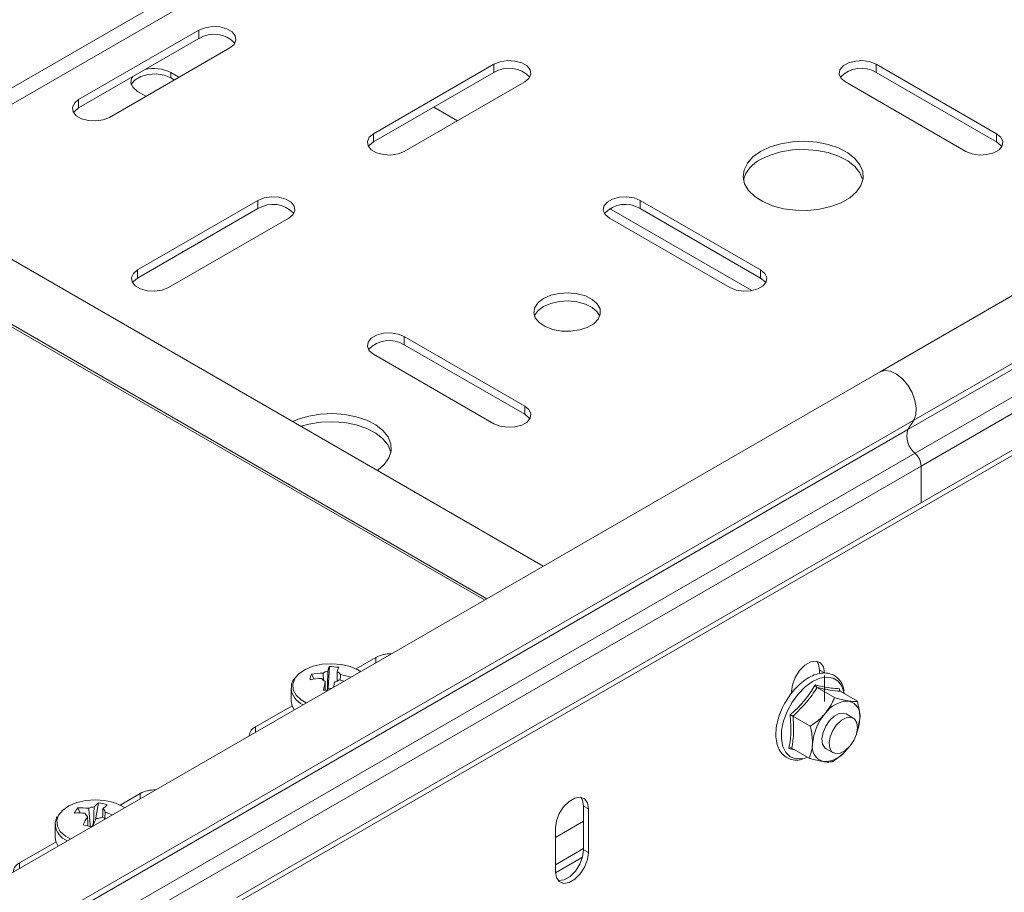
# Model space of a CAD drawing. Header units: millimetres. Extents: x -279 to 3721, y -878 to -13.
# Tile 17 of 26: x 2408 to 2555, y -689 to -558. Entities that reach past the tile are written whole.
import ezdxf

# ---------------------------------------------------------------- set-up
doc = ezdxf.new("R2010")
doc.units = ezdxf.units.MM

msp = doc.modelspace()

# ---------------------------------------------------------------- linework, layer by layer
at = {"color": 7, "linetype": 'Continuous', "lineweight": 0}
for p, q in [((2331.7, -611.88), (2579.19, -469)), ((2383.04, -584.69), (2580.25, -470.84)), ((2541.69, -618.47), (2789.18, -475.6)), ((2540.79, -619.9), (2788.28, -477.03)), ((2541.86, -623.43), (2789.34, -480.56)), ((2542.77, -625.37), (2790.26, -482.5)), ((2434.58, -561.26), (2434.58, -560.03)), ((2430.34, -567.18), (2430.34, -566.36)), ((2478.78, -566.36), (2478.78, -565.14)), ((2536.05, -566.36), (2536.05, -565.14)), ((2416.55, -571.67), (2416.55, -570.44)), ((2460.75, -576.77), (2460.75, -575.55)), ((2554.09, -576.77), (2554.09, -575.55)), ((2443.42, -586.77), (2443.42, -585.55)), ((2500.7, -586.77), (2500.7, -585.55)), ((2376.82, -587.01), (2477.7, -645.25)), ((2376.45, -587.19), (2477.36, -645.44)), ((2425.39, -597.18), (2425.39, -595.96)), ((2518.73, -597.18), (2518.73, -595.96)), ((2465.34, -607.18), (2465.34, -605.96)), ((2483.38, -617.59), (2483.38, -616.37)), ((2294.2, -761.34), (2541.69, -618.47)), ((2293.3, -762.77), (2540.79, -619.9)), ((2294.37, -766.3), (2541.86, -623.43)), ((2295.28, -768.24), (2542.77, -625.37)), ((2461.1, -654.04), (2461.1, -654.83)), ((2527.57, -655.95), (2528.28, -656.36)), ((2443.07, -664.45), (2443.07, -665.24)), ((2425.75, -674.45), (2425.75, -675.24)), ((2492.21, -676.36), (2492.92, -676.77)), ((2492.21, -682.89), (2492.92, -683.3)), ((2407.71, -684.86), (2407.71, -685.65))]:
    msp.add_line(p, q, dxfattribs=at)
at = {"color": 7, "linetype": 'Continuous', "lineweight": 15}
for p, q in [((2784.12, -468.35), (2536.63, -611.22)), ((2434.58, -560.03), (2416.55, -570.44)), ((2434.58, -561.26), (2416.55, -571.67)), ((2421.15, -573.1), (2439.18, -562.69)), ((2431.58, -567.08), (2430.34, -566.36)), ((2478.78, -565.14), (2460.75, -575.55)), ((2478.78, -566.36), (2460.75, -576.77)), ((2554.09, -575.55), (2536.05, -565.14)), ((2554.09, -576.77), (2536.05, -566.36)), ((2430.87, -567.48), (2430.34, -567.18)), ((2465.34, -578.2), (2483.38, -567.79)), ((2531.46, -567.79), (2549.49, -578.2)), ((2425.39, -569.22), (2426.63, -569.93)), ((2440.24, -690.03), (2645.3, -571.65)), ((2440.95, -690.44), (2646.01, -572.06)), ((2473.3, -573.61), (2469.76, -571.57)), ((2486.17, -640.35), (2390.65, -585.21)), ((2443.42, -585.55), (2425.39, -595.96)), ((2518.73, -595.96), (2500.7, -585.55)), ((2443.42, -586.77), (2425.39, -597.18)), ((2517.41, -599.07), (2496.1, -586.77)), ((2518.73, -597.18), (2500.7, -586.77)), ((2429.99, -598.61), (2448.02, -588.2)), ((2496.1, -588.2), (2514.13, -598.61)), ((2483.38, -616.37), (2465.34, -605.96)), ((2483.38, -617.59), (2465.34, -607.18)), ((2460.75, -608.61), (2478.78, -619.02)), ((2536.63, -611.22), (2289.15, -754.1)), ((2541.69, -618.47), (2540.79, -619.9)), ((2542.77, -625.37), (2542.77, -630.84)), ((2458.11, -655.77), (2461.1, -654.04)), ((2454.12, -655.42), (2453.91, -658.66)), ((2527.57, -656.48), (2527.57, -655.95)), ((2451.42, -656.58), (2451.83, -657.3)), ((2528.28, -660.65), (2528.28, -656.75)), ((2448.38, -658.68), (2448.38, -660.58)), ((2453.83, -658.98), (2453.8, -658.99)), ((2453.83, -658.98), (2453.91, -658.66)), ((2453.97, -658.95), (2453.83, -658.98)), ((2454.4, -658.7), (2453.91, -658.66)), ((2523.33, -659.21), (2523.33, -659.44)), ((2523.77, -658.91), (2523.63, -659.05)), ((2527.19, -658.57), (2529.79, -660.08)), ((2530.55, -658.74), (2530.58, -659.07)), ((2530.63, -659.11), (2533.24, -660.62)), ((2443.07, -664.45), (2448.52, -661.31)), ((2523.57, -662.84), (2526.17, -664.35)), ((2532.6, -663.15), (2531.54, -662.53)), ((2533.58, -663.27), (2533.33, -664.53)), ((2533.35, -664.67), (2533.39, -664.54)), ((2523.8, -667.89), (2522.95, -667.72)), ((2523.4, -667.65), (2526, -669.16)), ((2528.54, -667.73), (2529.61, -668.34)), ((2531.82, -667.64), (2531.68, -667.81)), ((2525.37, -669.14), (2525.76, -669.02)), ((2422.75, -676.18), (2425.75, -674.45)), ((2416.42, -676.61), (2416.8, -677.37)), ((2419.51, -675.84), (2419.08, -678.4)), ((2492.21, -682.89), (2492.21, -676.36)), ((2492.92, -683.3), (2492.92, -676.77)), ((2492.21, -678.6), (2487.97, -681.05)), ((2413.03, -679.09), (2413.03, -680.99)), ((2413.03, -679.09), (2413.03, -679.21)), ((2487.97, -679.62), (2487.97, -686.16)), ((2407.71, -684.86), (2413.16, -681.72)), ((2487.97, -685.13), (2492.21, -682.69)), ((2487.98, -686.36), (2492.05, -684))]:
    msp.add_line(p, q, dxfattribs=at)
at = {"color": 7, "linetype": 'Continuous', "lineweight": 15, "flags": 128}
for points in [[(2439.18, -562.69), (2439.83, -562.15), (2440.12, -561.52), (2440.02, -560.87), (2439.55, -560.28), (2438.75, -559.82), (2437.72, -559.55), (2436.6, -559.49), (2435.51, -559.66), (2434.58, -560.03)], [(2483.38, -567.79), (2484.02, -567.26), (2484.31, -566.63), (2484.22, -565.98), (2483.74, -565.39), (2482.94, -564.93), (2481.92, -564.65), (2480.79, -564.59), (2479.7, -564.76), (2478.78, -565.14)], [(2536.05, -565.14), (2535.13, -564.76), (2534.04, -564.59), (2532.92, -564.65), (2531.89, -564.93), (2531.09, -565.39), (2530.62, -565.98), (2530.52, -566.63), (2530.81, -567.26), (2531.46, -567.79)], [(2424.65, -566.99), (2424.49, -567.27), (2424.38, -567.97), (2424.7, -568.64), (2425.39, -569.22)], [(2430.34, -567.18), (2429.35, -566.77), (2428.17, -566.59), (2426.96, -566.65), (2425.86, -566.95), (2425, -567.45), (2424.49, -568.08), (2424.44, -568.2)], [(2416.55, -570.44), (2415.91, -570.98), (2415.61, -571.61), (2415.71, -572.25), (2416.19, -572.85), (2416.99, -573.31), (2418.01, -573.58), (2419.14, -573.64), (2420.23, -573.47), (2421.15, -573.1)], [(2416.55, -571.67), (2415.91, -572.2), (2415.78, -572.38)], [(2460.75, -575.55), (2460.1, -576.08), (2459.81, -576.71), (2459.91, -577.36), (2460.38, -577.95), (2461.18, -578.41), (2462.2, -578.68), (2463.33, -578.74), (2464.42, -578.57), (2465.34, -578.2)], [(2460.75, -576.77), (2460.1, -577.3), (2459.97, -577.48)], [(2518.73, -578.2), (2517.58, -579.01), (2516.74, -579.95), (2516.24, -580.96), (2516.1, -582), (2516.33, -583.05), (2516.92, -584.04), (2517.84, -584.95), (2519.06, -585.73), (2520.53, -586.35), (2522.18, -586.79), (2523.96, -587.03), (2525.78, -587.05), (2527.57, -586.87), (2529.26, -586.48), (2530.78, -585.9), (2532.07, -585.16), (2533.07, -584.28), (2533.75, -583.3), (2534.07, -582.27), (2534.02, -581.22), (2533.61, -580.19), (2532.85, -579.24), (2531.77, -578.39), (2530.42, -577.68), (2528.85, -577.15), (2527.13, -576.81), (2525.32, -576.68), (2523.51, -576.76), (2521.76, -577.05), (2520.14, -577.53), (2518.73, -578.2)], [(2549.49, -578.2), (2550.41, -578.57), (2551.5, -578.74), (2552.63, -578.68), (2553.65, -578.41), (2554.45, -577.95), (2554.93, -577.36), (2555.03, -576.71), (2554.73, -576.08), (2554.09, -575.55)], [(2554.86, -577.48), (2554.73, -577.3), (2554.09, -576.77)], [(2534.03, -582.48), (2534.02, -582.44), (2533.61, -581.42), (2532.85, -580.46), (2531.77, -579.61), (2530.42, -578.91), (2528.85, -578.38), (2527.13, -578.04), (2525.32, -577.9), (2523.51, -577.98), (2521.76, -578.27), (2520.14, -578.76), (2518.73, -579.42)], [(2448.02, -588.2), (2448.67, -587.67), (2448.96, -587.04), (2448.86, -586.39), (2448.38, -585.8), (2447.59, -585.34), (2446.56, -585.06), (2445.44, -585), (2444.35, -585.17), (2443.42, -585.55)], [(2500.7, -585.55), (2499.77, -585.17), (2498.68, -585), (2497.56, -585.06), (2496.54, -585.34), (2495.74, -585.8), (2495.26, -586.39), (2495.16, -587.04), (2495.46, -587.67), (2496.1, -588.2)], [(2425.39, -595.96), (2424.75, -596.49), (2424.45, -597.12), (2424.55, -597.77), (2425.03, -598.36), (2425.83, -598.82), (2426.85, -599.09), (2427.97, -599.15), (2429.06, -598.98), (2429.99, -598.61)], [(2514.13, -598.61), (2515.06, -598.98), (2516.15, -599.15), (2517.27, -599.09), (2518.3, -598.82), (2519.09, -598.36), (2519.57, -597.77), (2519.67, -597.12), (2519.38, -596.49), (2518.73, -595.96)], [(2425.39, -597.18), (2424.75, -597.71), (2424.62, -597.89)], [(2519.5, -597.89), (2519.38, -597.71), (2518.73, -597.18)], [(2486.2, -600.24), (2485.38, -600.87), (2484.88, -601.6), (2484.74, -602.38), (2484.97, -603.16), (2485.56, -603.87), (2486.45, -604.46), (2487.59, -604.89), (2488.89, -605.13), (2490.25, -605.15), (2491.57, -604.97), (2492.76, -604.58), (2493.72, -604.03), (2494.39, -603.34), (2494.71, -602.58), (2494.67, -601.79), (2494.25, -601.04), (2493.51, -600.39), (2492.48, -599.87), (2491.25, -599.53), (2489.91, -599.4), (2488.56, -599.48), (2487.29, -599.77), (2486.2, -600.24)], [(2494.63, -602.9), (2494.25, -602.27), (2493.51, -601.61), (2492.48, -601.09), (2491.25, -600.76), (2489.91, -600.62), (2488.56, -600.7), (2487.29, -600.99), (2486.2, -601.47)], [(2465.34, -605.96), (2464.42, -605.58), (2463.33, -605.41), (2462.2, -605.47), (2461.18, -605.75), (2460.38, -606.21), (2459.91, -606.8), (2459.81, -607.45), (2460.1, -608.08), (2460.75, -608.61)], [(2536.63, -611.22), (2537.33, -611.02), (2538.18, -611.13), (2539.08, -611.57), (2539.97, -612.29), (2540.76, -613.25), (2541.41, -614.35), (2541.85, -615.52), (2542.05, -616.65), (2542, -617.67), (2541.69, -618.47)], [(2536.63, -611.22), (2537.33, -611.02), (2538.18, -611.13), (2539.08, -611.57), (2539.97, -612.29), (2540.76, -613.25), (2541.41, -614.35), (2541.85, -615.52), (2542.05, -616.65), (2542, -617.67), (2541.69, -618.47)], [(2478.78, -619.02), (2479.7, -619.39), (2480.79, -619.56), (2481.92, -619.5), (2482.94, -619.23), (2483.74, -618.77), (2484.22, -618.18), (2484.31, -617.53), (2484.02, -616.9), (2483.38, -616.37)], [(2461.32, -626.01), (2461.36, -625.98), (2462.36, -625.1), (2463.04, -624.12), (2463.36, -623.09), (2463.31, -622.04), (2462.9, -621.01), (2462.14, -620.06), (2461.06, -619.21), (2459.71, -618.51), (2458.14, -617.97), (2456.42, -617.63), (2454.61, -617.5), (2452.8, -617.58), (2451.05, -617.87), (2449.43, -618.35), (2448.65, -618.69)], [(2484.15, -618.3), (2484.02, -618.12), (2483.38, -617.59)], [(2463.32, -623.31), (2463.31, -623.26), (2462.9, -622.24), (2462.14, -621.28), (2461.06, -620.43), (2459.71, -619.73), (2458.14, -619.2), (2456.42, -618.86), (2454.61, -618.72), (2452.8, -618.8), (2451.05, -619.09), (2449.9, -619.41)], [(2458.79, -656.16), (2458.4, -655.93), (2457.25, -655.42), (2455.91, -655.1), (2454.48, -654.99), (2453.04, -655.08), (2451.69, -655.37), (2450.5, -655.85), (2449.56, -656.49), (2449.01, -657.1)], [(2528.28, -656.36), (2528.13, -655.46), (2527.7, -654.85), (2527.04, -654.59), (2526.23, -654.72), (2525.37, -655.22), (2524.56, -656.02), (2523.91, -657.04), (2523.48, -658.15), (2523.33, -659.21)], [(2527.57, -655.95), (2527.42, -655.06), (2527.16, -654.61)], [(2448.38, -660.58), (2448.47, -661.17), (2448.84, -661.9)], [(2529.06, -663.53), (2528.48, -664.38), (2528.08, -665.33), (2527.92, -666.25), (2528.02, -667.04), (2528.36, -667.6), (2528.54, -667.73)], [(2532.09, -667.35), (2531.38, -668.01), (2530.65, -668.4), (2529.97, -668.47), (2529.42, -668.21), (2529.08, -667.65), (2528.99, -666.86), (2529.14, -665.94), (2529.54, -665), (2530.12, -664.14), (2530.83, -663.48), (2531.56, -663.09), (2532.24, -663.02), (2532.79, -663.28), (2533.13, -663.84), (2533.22, -664.63), (2533.07, -665.55), (2532.67, -666.49), (2532.09, -667.35)], [(2531.54, -662.53), (2531.18, -662.41), (2530.5, -662.48), (2529.77, -662.87), (2529.06, -663.53)], [(2423.43, -676.57), (2422.99, -676.3), (2421.82, -675.81), (2420.47, -675.5), (2419.04, -675.4), (2417.6, -675.5), (2416.26, -675.81), (2415.08, -676.29), (2414.16, -676.94), (2413.54, -677.69), (2413.49, -677.8)], [(2492.92, -676.77), (2492.77, -675.87), (2492.34, -675.26), (2491.68, -675), (2490.88, -675.13), (2490.02, -675.63), (2489.21, -676.43), (2488.55, -677.45), (2488.12, -678.56), (2487.97, -679.62)], [(2492.21, -676.36), (2492.06, -675.47), (2491.81, -675.02)], [(2413.03, -680.99), (2413.13, -681.63), (2413.49, -682.32)], [(2488.38, -687.49), (2488.5, -687.51), (2489.31, -687.38), (2490.17, -686.88), (2490.98, -686.08), (2491.64, -685.06), (2492.06, -683.95), (2492.21, -682.89)], [(2487.97, -686.16), (2488.12, -687.05), (2488.55, -687.66), (2489.21, -687.92), (2490.02, -687.79), (2490.88, -687.29), (2491.68, -686.49), (2492.34, -685.47), (2492.77, -684.36), (2492.92, -683.3)]]:
    msp.add_lwpolyline(points, dxfattribs=at)
at = {"color": 7, "linetype": 'Continuous', "lineweight": 0, "flags": 128}
for points in [[(2449.01, -657.1), (2448.92, -657.24), (2448.63, -658.05), (2448.7, -658.89), (2449.12, -659.69), (2449.88, -660.4), (2450.65, -660.86)], [(2531.26, -659.43), (2531.25, -659.4), (2530.92, -658.37), (2530.35, -657.61), (2529.58, -657.14), (2528.65, -656.99), (2527.6, -657.18), (2526.51, -657.68), (2525.41, -658.48), (2524.38, -659.53)], [(2524.38, -659.53), (2523.47, -660.78), (2522.72, -662.15), (2522.18, -663.57), (2521.88, -664.97), (2521.84, -666.27), (2522.04, -667.41), (2522.5, -668.31), (2523.17, -668.93), (2524.03, -669.24), (2525.02, -669.22), (2525.37, -669.14)], [(2413.49, -677.8), (2413.27, -678.51), (2413.36, -679.35), (2413.8, -680.14), (2414.58, -680.85), (2415.3, -681.27)]]:
    msp.add_lwpolyline(points, dxfattribs=at)
at = {"color": 7, "linetype": 'Continuous', "lineweight": 15}
for centre, radius, start, end in [((2436.83, -564.92), 4.29, 43.3126, 121.5349), ((2427.85, -571.27), 5.5, 63.0276, 104.2935), ((2481.02, -570.02), 4.29, 43.3129, 121.5347), ((2533.81, -570.02), 4.29, 58.4652, 136.6873), ((2520.75, -583.73), 4.76, 115.112, 164.7901), ((2445.67, -590.43), 4.29, 43.3128, 121.5348), ((2498.45, -590.43), 4.29, 58.4652, 136.6872), ((2487.41, -603.96), 2.77, 115.7836, 157.4312), ((2463.1, -610.84), 4.29, 58.4653, 136.6872), ((2543.86, -620.9), 3.23, 161.9059, 231.6041), ((2539.96, -625.52), 2.82, 2.9306, 47.6235), ((2463.34, -658.33), 4.84, 89.1762, 117.5922), ((2453.48, -667.66), 11.27, 91.6169, 100.5065), ((2454.18, -657.78), 1.71, 100.363, 126.4589), ((2459.11, -657.63), 5.46, 156.0388, 163.5945), ((2454.01, -665.3), 9.88, 81.1934, 89.3777), ((2460.51, -657.75), 5.46, 156.0388, 163.5943), ((2454.88, -657.27), 1.13, 35.1607, 69.6669), ((2456.73, -658.33), 5.59, 161.8091, 170.3931), ((2453.28, -668.48), 11.27, 91.6171, 100.506), ((2453.89, -656.56), 1.13, 215.1607, 249.6669), ((2489.31, -664.99), 36.57, 168.375, 170.4959), ((2487.31, -664.44), 33.1, 168.3183, 169.6559), ((2454.59, -656.05), 1.71, 280.3633, 306.4586), ((2453.26, -669.53), 12.32, 75.6258, 79.0171), ((2453.46, -668.72), 12.33, 71.7549, 79.0161), ((2452.25, -679.49), 20.56, 85.4394, 87.2399), ((2531.95, -664.89), 4.29, 90.1144, 145.5459), ((2531.32, -662.81), 2.3, 348.4929, 74.3743), ((2534.32, -667.59), 7.83, 139.0141, 175.6361), ((2526.87, -662.91), 6.71, 338.1326, 356.9818), ((2443.66, -665.88), 1.55, 112.4757, 176.2044), ((2528.77, -667.46), 2.3, 168.4929, 254.3742), ((2528.14, -665.38), 4.29, 270.1144, 325.5461), ((2427.99, -678.74), 4.84, 89.1769, 117.5916), ((2420.41, -679.92), 5.18, 140.3168, 150.5558), ((2416.95, -686.38), 9.78, 83.5777, 93.1462), ((2418.97, -678.64), 2.19, 92.8983, 115.0403), ((2421.94, -679.05), 4.02, 127.046, 139.784), ((2418.13, -684.89), 9.15, 72.8285, 81.3108), ((2423.26, -679.36), 4.02, 127.0463, 139.7834), ((2419.79, -677.42), 0.77, 14.32, 59.1582), ((2416.43, -687.14), 9.78, 83.5774, 93.1457), ((2432.1, -685.96), 16.35, 150.4353, 155.4299), ((2418.27, -677.23), 0.77, 194.3222, 239.1585), ((2433.42, -686.27), 16.36, 150.4363, 155.4288), ((2419.08, -676.01), 2.19, 272.8994, 295.0397), ((2415.94, -689.66), 12.36, 67.8717, 70.7791), ((2416.44, -688.97), 12.43, 65.599, 70.7742), ((2413.34, -699.11), 20.32, 75.1601, 78.9777), ((2418.97, -681.15), 1.83, 101.0634, 108.7046), ((2408.31, -686.29), 1.55, 112.4757, 176.2044)]:
    msp.add_arc(centre, radius, start, end, dxfattribs=at)
at = {"color": 7, "linetype": 'Continuous', "lineweight": 0}
for centre, radius, start, end in [((2451.44, -658.34), 3.08, 185.9455, 245.4793), ((2416.14, -678.69), 3.16, 189.4497, 244.9997)]:
    msp.add_arc(centre, radius, start, end, dxfattribs=at)
at = {"color": 7, "linetype": 'Continuous', "lineweight": 15}
for points, knots in [([(2453.27, -657.5), (2453.24, -657.24), (2453.2, -656.87), (2453.17, -656.5), (2453.16, -656.4)], [0, 0, 0, 0, 0.718766, 1, 1, 1, 1]), ([(2453.87, -656.09), (2453.87, -656.2), (2453.86, -657.11), (2453.84, -658.07), (2453.83, -658.92), (2453.83, -658.98)], [0, 0, 0, 0, 0.11277, 0.941791, 1, 1, 1, 1]), ([(2455.26, -657.61), (2455.26, -657.25), (2455.27, -656.78), (2455.27, -656.32), (2455.28, -656.21)], [0, 0, 0, 0, 0.767971, 1, 1, 1, 1]), ([(2531.25, -659.07), (2531.18, -658.77), (2531.02, -658.1), (2530.48, -657.29), (2529.72, -656.68), (2528.8, -656.38), (2527.81, -656.37), (2526.76, -656.64), (2525.69, -657.19), (2524.66, -657.95), (2524.05, -658.61), (2523.77, -658.91)], [0, 0, 0, 0, 0.095047, 0.2138499, 0.3284145, 0.4391256, 0.5493553, 0.6625546, 0.7793118, 0.8977361, 1, 1, 1, 1]), ([(2448.87, -657.25), (2448.82, -657.31), (2448.57, -657.6), (2448.4, -658.09), (2448.42, -658.51), (2448.43, -658.66)], [0, 0, 0, 0, 0.147076, 0.709068, 1, 1, 1, 1]), ([(2453.51, -659.03), (2453.51, -658.66), (2453.5, -658.19), (2453.49, -657.72), (2453.49, -657.62)], [0, 0, 0, 0, 0.793675, 1, 1, 1, 1]), ([(2455.81, -656.62), (2455.8, -656.72), (2455.77, -657), (2455.74, -657.27), (2455.73, -657.45)], [0, 0, 0, 0, 0.366777, 1, 1, 1, 1]), ([(2523.63, -659.05), (2523.47, -659.25), (2523.08, -659.73), (2522.75, -660.27), (2522.56, -660.59)], [0, 0, 0, 0, 0.416503, 1, 1, 1, 1]), ([(2527.19, -658.57), (2527.16, -658.55), (2527.11, -658.51), (2527.03, -658.42), (2526.97, -658.3), (2526.94, -658.22), (2526.93, -658.18), (2526.93, -658.18)], [0, 0, 0, 0, 0.236182, 0.471383, 0.732469, 0.992103, 1, 1, 1, 1]), ([(2530.63, -659.11), (2530.61, -659.09), (2530.56, -659.06), (2530.52, -658.96), (2530.52, -658.86), (2530.54, -658.78), (2530.55, -658.75), (2530.55, -658.74)], [0, 0, 0, 0, 0.236174, 0.471379, 0.73246, 0.992086, 1, 1, 1, 1]), ([(2522.56, -660.59), (2522.49, -660.7), (2522.14, -661.22), (2521.68, -662.26), (2521.23, -663.64), (2521, -665), (2521.01, -666.27), (2521.26, -667.41), (2521.77, -668.35), (2522.49, -669.03), (2523.38, -669.4), (2524.22, -669.5), (2524.77, -669.37), (2524.99, -669.32)], [0, 0, 0, 0, 0.0266573, 0.1292004, 0.2319341, 0.3350756, 0.438846, 0.5432398, 0.6469137, 0.7473893, 0.8440417, 0.9395858, 1, 1, 1, 1]), ([(2529.79, -660.08), (2529.71, -660.29), (2529.37, -661.12), (2528.82, -661.89), (2528.41, -662.46)], [0, 0, 0, 0, 0.263253, 1, 1, 1, 1]), ([(2529.79, -660.08), (2530.5, -660.27), (2531.28, -660.48), (2531.88, -660.58), (2531.94, -660.59)], [0, 0, 0, 0, 0.896038, 1, 1, 1, 1]), ([(2531.94, -660.59), (2532.36, -660.63), (2532.88, -660.68), (2533.18, -660.63), (2533.24, -660.62)], [0, 0, 0, 0, 0.801462, 1, 1, 1, 1]), ([(2533.24, -660.62), (2533.41, -661.44), (2533.6, -662.36), (2533.58, -663.18), (2533.58, -663.27)], [0, 0, 0, 0, 0.8960383, 1, 1, 1, 1]), ([(2523.57, -662.84), (2523.54, -662.83), (2523.48, -662.79), (2523.36, -662.74), (2523.24, -662.7), (2523.17, -662.67), (2523.13, -662.66), (2523.13, -662.66)], [0, 0, 0, 0, 0.236191, 0.471399, 0.732477, 0.992094, 1, 1, 1, 1]), ([(2528.41, -662.46), (2528.31, -662.56), (2527.7, -663.26), (2526.91, -663.87), (2526.2, -664.33), (2526.17, -664.35)], [0, 0, 0, 0, 0.148487, 0.965573, 1, 1, 1, 1]), ([(2526.51, -667), (2526.48, -666.3), (2526.44, -665.44), (2526.22, -664.53), (2526.17, -664.35)], [0, 0, 0, 0, 0.801462, 1, 1, 1, 1]), ([(2522.95, -667.72), (2522.95, -667.72), (2522.99, -667.69), (2523.06, -667.65), (2523.19, -667.62), (2523.3, -667.61), (2523.36, -667.64), (2523.4, -667.65)], [0, 0, 0, 0, 0.0078961, 0.267524, 0.5286177, 0.7638129, 1, 1, 1, 1]), ([(2526, -669.16), (2526.22, -668.56), (2526.47, -667.9), (2526.51, -667.08), (2526.51, -667)], [0, 0, 0, 0, 0.8960383, 1, 1, 1, 1]), ([(2531.68, -667.81), (2531.59, -667.92), (2530.97, -668.61), (2530.18, -669.22), (2529.47, -669.68), (2529.45, -669.7)], [0, 0, 0, 0, 0.1484862, 0.9655653, 1, 1, 1, 1]), ([(2528.15, -669.67), (2527.62, -669.57), (2526.96, -669.43), (2526.16, -669.2), (2526, -669.16)], [0, 0, 0, 0, 0.801461, 1, 1, 1, 1]), ([(2529.45, -669.7), (2529.13, -669.73), (2528.79, -669.77), (2528.21, -669.68), (2528.15, -669.67)], [0, 0, 0, 0, 0.896042, 1, 1, 1, 1]), ([(2418.3, -679.45), (2418.3, -679.39), (2418.22, -678.57), (2418.13, -677.64), (2418.06, -676.76), (2418.05, -676.66)], [0, 0, 0, 0, 0.058209, 0.88723, 1, 1, 1, 1]), ([(2418.86, -676.46), (2418.86, -676.56), (2418.83, -677.47), (2418.8, -678.42), (2418.76, -679.28), (2418.76, -679.33)], [0, 0, 0, 0, 0.11277, 0.941791, 1, 1, 1, 1]), ([(2420.14, -678.02), (2420.15, -677.71), (2420.16, -677.29), (2420.18, -676.87), (2420.18, -676.76)], [0, 0, 0, 0, 0.742588, 1, 1, 1, 1]), ([(2413.33, -677.94), (2413.22, -678.17), (2413.02, -678.59), (2413.05, -679.03), (2413.07, -679.23)], [0, 0, 0, 0, 0.555794, 1, 1, 1, 1]), ([(2417.93, -679.36), (2417.92, -678.97), (2417.9, -678.48), (2417.88, -677.99), (2417.87, -677.89)], [0, 0, 0, 0, 0.801905, 1, 1, 1, 1]), ([(2420.53, -677.23), (2420.52, -677.33), (2420.49, -677.69), (2420.46, -678.05), (2420.43, -678.31)], [0, 0, 0, 0, 0.279881, 1, 1, 1, 1])]:
    msp.add_open_spline(points, degree=3, knots=knots, dxfattribs=at)
at = {"color": 7, "linetype": 'Continuous', "lineweight": 0}
for points, knots in [([(2523.13, -662.66), (2523.31, -662.51), (2524.2, -661.72), (2525.59, -660.27), (2526.51, -658.84), (2526.93, -658.18)], [0, 0, 0, 0, 0.118082, 0.592257, 1, 1, 1, 1]), ([(2527.19, -658.57), (2526.69, -659.33), (2525.67, -660.86), (2524.28, -662.17), (2523.57, -662.84)], [0, 0, 0, 0, 0.492149, 1, 1, 1, 1]), ([(2526.93, -658.18), (2527.1, -658.22), (2527.95, -658.42), (2529.28, -658.68), (2530.15, -658.72), (2530.55, -658.74)], [0, 0, 0, 0, 0.118081, 0.592259, 1, 1, 1, 1]), ([(2530.63, -659.11), (2530.16, -659.08), (2529.2, -659.01), (2527.87, -658.72), (2527.19, -658.57)], [0, 0, 0, 0, 0.492149, 1, 1, 1, 1]), ([(2522.95, -667.72), (2522.98, -667.54), (2523.17, -666.63), (2523.35, -664.98), (2523.2, -663.4), (2523.13, -662.66)], [0, 0, 0, 0, 0.1180832, 0.5922592, 1, 1, 1, 1]), ([(2523.57, -662.84), (2523.63, -663.69), (2523.76, -665.4), (2523.52, -666.89), (2523.4, -667.65)], [0, 0, 0, 0, 0.492149, 1, 1, 1, 1])]:
    msp.add_open_spline(points, degree=3, knots=knots, dxfattribs=at)

doc.saveas('drawing.dxf')
